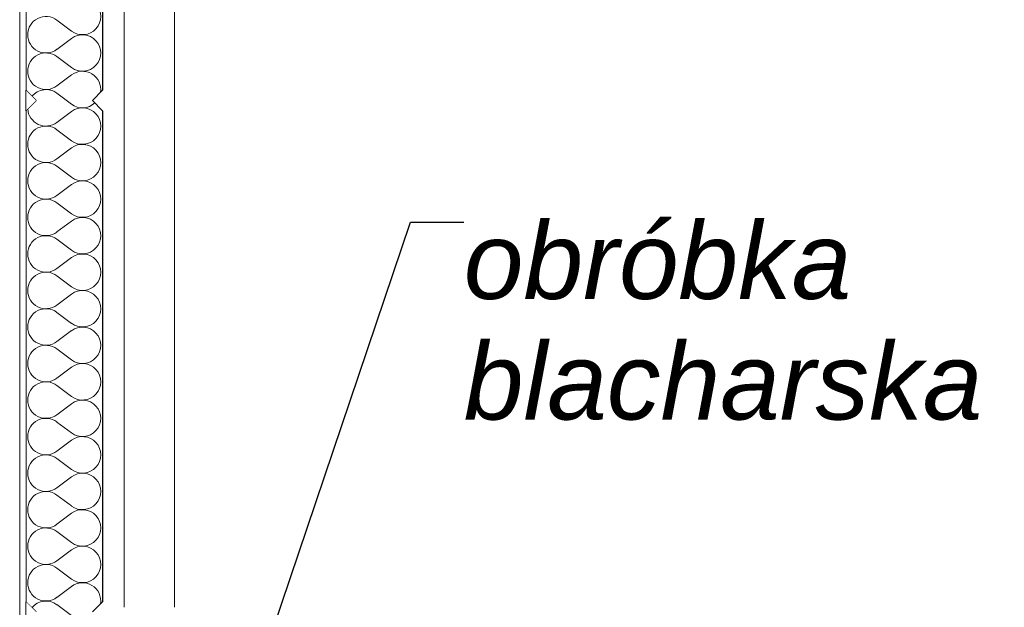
# Model space of a CAD drawing. Header units: millimetres. Extents: x -12989 to 381717, y -50461 to 30884.
# Tile 50 of 63: x 378373 to 380297, y -44651 to -43503. Entities that reach past the tile are written whole.
import ezdxf

# ---------------------------------------------------------------- set-up
doc = ezdxf.new("R2010")
doc.units = ezdxf.units.MM
doc.header["$MEASUREMENT"] = 0
doc.linetypes.add('Wipeout_Contour', pattern=[1000, 0, -1000])
for name, color, linetype in [('AS_Blachy.Import IFC', 7, 'Continuous'), ('Nowe_04-ŚCIANY DZIAŁOWE', 7, 'Continuous'), ('Nowe_A__SCIANY', 7, 'Continuous'), ('Nowe_A_WN_WYPOSAZENIE', 7, 'Continuous')]:
    doc.layers.add(name, color=color, linetype=linetype)
for name, color, linetype, lineweight in [('AS_Blachy.Import IFC_Nr_pióra__4', 7, 'Continuous', 13), ('Nowe_A__SCIANY_Nr_pióra__27', 7, 'Continuous', 25), ('Nowe_A_OZN_ODNOSNIKI_Nr_pióra__6', 7, 'Continuous', 13), ('Nowe_A_OZN_ODNOSNIKI_Nr_pióra__85', 7, 'Continuous', 13), ('Nowe_A_WN_WYPOSAZENIE_Nr_pióra__2', 7, 'Continuous', 13)]:
    doc.layers.add(name, color=color, linetype=linetype, lineweight=lineweight)
doc.layers.add('Nowe_A__SCIANY_Nr_pióra__174', color=7, linetype='Continuous', lineweight=5, true_color=0x6a6a6a)
doc.styles.add('STYL_AUTOMATYCZNY_7', font='arial.ttf')
doc.dimstyles.new('STYL_AUTOMATYCZNY__3', dxfattribs={"dimtxt": 0.18, "dimasz": 91.2, "dimexe": 0.18, "dimexo": 0.0625, "dimgap": 0, "dimtad": 0, "dimtih": 1, "dimtoh": 1, "dimdec": 4, "dimzin": 0, "dimdsep": 46, "dimcen": 0.09, "dimadec": 0, "dimazin": 0, "dimtfac": 1, "dimtdec": 4, "dimtmove": 0, "dimatfit": 3, "dimldrblk": 'ARROWHEAD_5', "dimfxl": 0, "dimtolj": 1, "dimtzin": 0, "dimarcsym": 0})

# ---------------------------------------------------------------- blocks, each defined once
blk = doc.blocks.new('*X11', base_point=(363535.4, -45960.6))
at = {"layer": 'Nowe_A__SCIANY_Nr_pióra__174', "color": 251, "linetype": 'Continuous', "lineweight": 5, "true_color": 0x6a6a6a}
for p, q in [((378474.7, -43524.9), (378446.1, -43503.4)), ((378474.7, -43539.2), (378446.1, -43560.6)), ((378474.7, -43596.3), (378446.1, -43574.9)), ((378474.7, -43610.6), (378446.1, -43632)), ((378474.7, -43667.7), (378446.1, -43646.3)), ((378474.7, -43682), (378446.1, -43703.4)), ((378474.7, -43739.2), (378446.1, -43717.7)), ((378474.7, -43753.4), (378446.1, -43774.9)), ((378474.7, -43810.6), (378446.1, -43789.2)), ((378474.7, -43824.9), (378446.1, -43846.3)), ((378474.7, -43882), (378446.1, -43860.6)), ((378474.7, -43896.3), (378446.1, -43917.7)), ((378474.7, -43953.4), (378446.1, -43932)), ((378474.7, -43967.7), (378446.1, -43989.2)), ((378474.7, -44024.9), (378446.1, -44003.4)), ((378474.7, -44039.2), (378446.1, -44060.6)), ((378474.7, -44096.3), (378446.1, -44074.9)), ((378474.7, -44110.6), (378446.1, -44132)), ((378474.7, -44167.7), (378446.1, -44146.3)), ((378474.7, -44182), (378446.1, -44203.4)), ((378474.7, -44239.2), (378446.1, -44217.7)), ((378474.7, -44253.4), (378446.1, -44274.9)), ((378474.7, -44310.6), (378446.1, -44289.2)), ((378474.7, -44324.9), (378446.1, -44346.3)), ((378474.7, -44382), (378446.1, -44360.6)), ((378474.7, -44396.3), (378446.1, -44417.7)), ((378474.7, -44453.4), (378446.1, -44432)), ((378474.7, -44467.7), (378446.1, -44489.2)), ((378474.7, -44524.9), (378446.1, -44503.4)), ((378474.7, -44539.2), (378446.1, -44560.6)), ((378474.7, -44596.3), (378446.1, -44574.9)), ((378474.7, -44610.6), (378446.1, -44632)), ((378474.7, -44667.7), (378446.1, -44646.3))]:
    blk.add_line(p, q, dxfattribs=at)
for centre, start, end in [((378496.1, -43496.3), 233.1301, 126.8699), ((378424.7, -43532), 53.1301, 180), ((378424.7, -43532), 180, 306.8699), ((378496.1, -43567.7), 233.1301, 126.8699), ((378424.7, -43603.4), 53.1301, 180), ((378424.7, -43603.4), 180, 306.8699), ((378496.1, -43639.2), 351.2832, 126.8699), ((378424.7, -43674.9), 53.1301, 140.6813), ((378496.1, -43639.2), 233.1301, 312.5684), ((378496.1, -43710.6), 233.1301, 126.8699), ((378424.7, -43674.9), 183.3422, 306.8699), ((378424.7, -43746.3), 53.1301, 180), ((378424.7, -43746.3), 180, 306.8699), ((378496.1, -43782), 233.1301, 126.8699), ((378424.7, -43817.7), 53.1301, 180), ((378424.7, -43817.7), 180, 306.8699), ((378496.1, -43853.4), 233.1301, 126.8699), ((378424.7, -43889.2), 53.1301, 180), ((378424.7, -43889.2), 180, 306.8699), ((378496.1, -43924.9), 233.1301, 126.8699), ((378424.7, -43960.6), 53.1301, 180), ((378424.7, -43960.6), 180, 306.8699), ((378496.1, -43996.3), 233.1301, 126.8699), ((378424.7, -44032), 53.1301, 180), ((378424.7, -44032), 180, 306.8699), ((378496.1, -44067.7), 233.1301, 126.8699), ((378424.7, -44103.4), 53.1301, 180), ((378424.7, -44103.4), 180, 306.8699), ((378496.1, -44139.2), 233.1301, 126.8699), ((378424.7, -44174.9), 53.1301, 180), ((378424.7, -44174.9), 180, 306.8699), ((378496.1, -44210.6), 233.1301, 126.8699), ((378424.7, -44246.3), 53.1301, 180), ((378424.7, -44246.3), 180, 306.8699), ((378496.1, -44282), 233.1301, 126.8699), ((378424.7, -44317.7), 53.1301, 180), ((378424.7, -44317.7), 180, 306.8699), ((378496.1, -44353.4), 233.1301, 126.8699), ((378424.7, -44389.2), 53.1301, 180), ((378424.7, -44389.2), 180, 306.8699), ((378496.1, -44424.9), 233.1301, 126.8699), ((378424.7, -44460.6), 53.1301, 180), ((378424.7, -44460.6), 180, 306.8699), ((378496.1, -44496.3), 233.1301, 126.8699), ((378424.7, -44532), 53.1301, 180), ((378424.7, -44532), 180, 306.8699), ((378496.1, -44567.7), 233.1301, 126.8699), ((378424.7, -44603.4), 53.1301, 180), ((378424.7, -44603.4), 180, 306.8699), ((378496.1, -44639.2), 351.2832, 126.8699), ((378424.7, -44674.9), 53.1301, 140.6813)]:
    blk.add_arc(centre, 35.7, start, end, dxfattribs=at)
blk = doc.blocks.new('ElemPrzekroju_2_1', base_point=(363535.4, -45960.6))
at = {"color": 254, "linetype": 'Wipeout_Contour', "lineweight": 0, "ltscale": 13711763.05089713}
blk.add_wipeout([(378535.4, -40640.6), (378535.4, -40104.9), (378385.4, -40064.8), (378385.4, -40640.6), (378405.4, -40660.6), (378385.4, -40680.6), (378385.4, -41640.6), (378405.4, -41660.6), (378385.4, -41680.6), (378385.4, -42640.6), (378405.4, -42660.6), (378385.4, -42680.6), (378385.4, -43640.6), (378405.4, -43660.6), (378385.4, -43680.6), (378385.4, -44640.6), (378405.4, -44660.6), (378385.4, -44680.6), (378385.4, -45640.6), (378405.4, -45660.6), (378515.4, -45660.6), (378535.4, -45640.6), (378535.4, -44680.6), (378515.4, -44660.6), (378535.4, -44640.6), (378535.4, -43680.6), (378515.4, -43660.6), (378535.4, -43640.6), (378535.4, -42680.6), (378515.4, -42660.6), (378535.4, -42640.6), (378535.4, -41680.6), (378515.4, -41660.6), (378535.4, -41640.6), (378535.4, -40680.6), (378515.4, -40660.6)], dxfattribs=at).dxf.layer = 'Nowe_A__SCIANY'
at = {"layer": 'Nowe_A__SCIANY_Nr_pióra__27', "color": 7, "linetype": 'Continuous', "lineweight": 25}
for p, q in [((378385.4, -42680.6), (378385.4, -43640.6)), ((378535.4, -42680.6), (378535.4, -43640.6)), ((378385.4, -43640.6), (378405.4, -43660.6)), ((378535.4, -43640.6), (378515.4, -43660.6)), ((378405.4, -43660.6), (378385.4, -43680.6)), ((378515.4, -43660.6), (378535.4, -43680.6)), ((378385.4, -43680.6), (378385.4, -44640.6)), ((378535.4, -43680.6), (378535.4, -44640.6)), ((378385.4, -44640.6), (378405.4, -44660.6)), ((378535.4, -44640.6), (378515.4, -44660.6))]:
    blk.add_line(p, q, dxfattribs=at)
at = {"layer": 'Nowe_A__SCIANY', "lineweight": 0}
blk.add_blockref('*X11', (363535.4, -45960.6), dxfattribs=at)
blk = doc.blocks.new('ElemPrzekroju_15_1', base_point=(363535.4, -45960.6))
at = {"color": 254, "linetype": 'Wipeout_Contour', "lineweight": 0, "ltscale": 1524491.509152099}
blk.add_wipeout([(378583.6, -43231.5), (378577.7, -43231.5), (378577.7, -44651.5), (378583.6, -44651.5)], dxfattribs=at).dxf.layer = 'Nowe_A_WN_WYPOSAZENIE'
at = {"color": 254, "linetype": 'Wipeout_Contour', "lineweight": 0, "ltscale": 1524525.483055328}
blk.add_wipeout([(378583.6, -43231.5), (378583.6, -44651.5), (378594.8, -44651.5), (378594.8, -43231.5)], dxfattribs=at).dxf.layer = 'Nowe_A_WN_WYPOSAZENIE'
at = {"layer": 'Nowe_A_WN_WYPOSAZENIE_Nr_pióra__2', "color": 7, "linetype": 'Continuous', "lineweight": 13}
blk.add_line((378577.7, -44651.5), (378577.7, -43231.5), dxfattribs=at)
at = {"color": 254, "linetype": 'Wipeout_Contour', "lineweight": 0, "ltscale": 1524577.534241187}
blk.add_wipeout([(378594.8, -44651.5), (378609.8, -44651.5), (378609.8, -43231.5), (378594.8, -43231.5)], dxfattribs=at).dxf.layer = 'Nowe_A_WN_WYPOSAZENIE'
at = {"color": 254, "linetype": 'Wipeout_Contour', "lineweight": 0, "ltscale": 1524641.384596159}
blk.add_wipeout([(378626.9, -43231.5), (378609.8, -43231.5), (378609.8, -44651.5), (378626.9, -44651.5)], dxfattribs=at).dxf.layer = 'Nowe_A_WN_WYPOSAZENIE'
at = {"color": 254, "linetype": 'Wipeout_Contour', "lineweight": 0, "ltscale": 1524709.332285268}
blk.add_wipeout([(378626.9, -44651.5), (378644, -44651.5), (378644, -43231.5), (378626.9, -43231.5)], dxfattribs=at).dxf.layer = 'Nowe_A_WN_WYPOSAZENIE'
at = {"color": 254, "linetype": 'Wipeout_Contour', "lineweight": 0, "ltscale": 1524773.182319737}
blk.add_wipeout([(378644, -44651.5), (378659, -44651.5), (378659, -43231.5), (378644, -43231.5)], dxfattribs=at).dxf.layer = 'Nowe_A_WN_WYPOSAZENIE'
at = {"color": 254, "linetype": 'Wipeout_Contour', "lineweight": 0, "ltscale": 1524825.23329023}
blk.add_wipeout([(378659, -44651.5), (378670.2, -44651.5), (378670.2, -43231.5), (378659, -43231.5)], dxfattribs=at).dxf.layer = 'Nowe_A_WN_WYPOSAZENIE'
at = {"color": 254, "linetype": 'Wipeout_Contour', "lineweight": 0, "ltscale": 1524859.20732193}
blk.add_wipeout([(378670.2, -43231.5), (378670.2, -44651.5), (378676.1, -44651.5), (378676.1, -43231.5)], dxfattribs=at).dxf.layer = 'Nowe_A_WN_WYPOSAZENIE'
at = {"layer": 'Nowe_A_WN_WYPOSAZENIE_Nr_pióra__2', "color": 7, "linetype": 'Continuous', "lineweight": 13}
blk.add_line((378676.1, -44651.5), (378676.1, -43231.5), dxfattribs=at)
blk = doc.blocks.new('ElemPrzekroju_19_1', base_point=(363535.4, -45960.6))
at = {"color": 254, "linetype": 'Wipeout_Contour', "lineweight": 0, "ltscale": 1142708.360196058}
blk.add_wipeout([(378385.4, -43640.6), (378385.4, -43680.6), (378405.4, -43660.6)], dxfattribs=at).dxf.layer = 'Nowe_04-ŚCIANY DZIAŁOWE'
at = {"color": 254, "linetype": 'Wipeout_Contour', "lineweight": 0, "ltscale": 1143056.117235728}
blk.add_wipeout([(378385.4, -44680.6), (378405.4, -44660.6), (378385.4, -44640.6)], dxfattribs=at).dxf.layer = 'Nowe_04-ŚCIANY DZIAŁOWE'
blk = doc.blocks.new('ElemPrzekroju_66_1', base_point=(363535.4, -45960.6))
at = {"color": 254, "linetype": 'Wipeout_Contour', "lineweight": 0, "ltscale": 2664792.590717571}
blk.add_wipeout([(378373.4, -40313.4), (378373.4, -45660.6), (378385.4, -45660.6), (378385.4, -40104.1), (378373.4, -40104.1), (378373.4, -40312.4), (378373.7, -40312.4)], dxfattribs=at).dxf.layer = 'AS_Blachy.Import IFC'
at = {"layer": 'AS_Blachy.Import IFC_Nr_pióra__4', "color": 7, "linetype": 'Continuous', "lineweight": 13}
for p, q in [((378373.4, -40313.4), (378373.4, -45660.6)), ((378385.4, -43640.6), (378385.4, -43680.6)), ((378385.4, -44640.6), (378385.4, -44680.6))]:
    blk.add_line(p, q, dxfattribs=at)
blk = doc.blocks.new('ARROWHEAD_5')
at = {"linetype": 'Continuous', "lineweight": 0}
blk.add_hatch(color=0, dxfattribs=at).paths.add_polyline_path([(-1, 0.2679), (0, 0), (-1, -0.2679)])
at = {"color": 0, "linetype": 'Continuous', "lineweight": 0}
blk.add_line((0, 0), (-1, 0), dxfattribs=at)

msp = doc.modelspace()

# ---------------------------------------------------------------- block references
at = {"layer": 'Nowe_A__SCIANY', "lineweight": 0}
msp.add_blockref('ElemPrzekroju_2_1', (363535.4, -45960.6), dxfattribs=at)
at = {"layer": 'Nowe_A_WN_WYPOSAZENIE', "lineweight": 0}
msp.add_blockref('ElemPrzekroju_15_1', (363535.4, -45960.6), dxfattribs=at)

# ---------------------------------------------------------------- texts
at = {"layer": 'Nowe_A_OZN_ODNOSNIKI_Nr_pióra__6', "color": 7, "linetype": 'Continuous', "lineweight": 13, "insert": (379241.3, -43898.6), "char_height": 150, "width": 1595.875, "attachment_point": 1, "line_spacing_factor": 0.942897, "style": 'STYL_AUTOMATYCZNY_7'}
msp.add_mtext('\\A1;{\\pql;\\fArial|b0|i1|c238|p0;\\W1.000000;obróbka blacharska}', dxfattribs=at)

# ---------------------------------------------------------------- next in the draw order: block references
at = {"layer": 'Nowe_04-ŚCIANY DZIAŁOWE', "lineweight": 0}
msp.add_blockref('ElemPrzekroju_19_1', (363535.4, -45960.6), dxfattribs=at)

# ---------------------------------------------------------------- next in the draw order: leaders
at = {"layer": 'Nowe_A_OZN_ODNOSNIKI_Nr_pióra__85', "color": 7, "linetype": 'Continuous', "lineweight": 13, "annotation_type": 0, "has_hookline": 1, "hookline_direction": 0, "text_width": 999}
msp.add_leader([(378535.4, -45680.6), (379136.9, -43898.6), (379241.3, -43898.6)], dimstyle='STYL_AUTOMATYCZNY__3', dxfattribs=at)

# ---------------------------------------------------------------- next in the draw order: block references
at = {"layer": 'AS_Blachy.Import IFC', "lineweight": 0}
msp.add_blockref('ElemPrzekroju_66_1', (363535.4, -45960.6), dxfattribs=at)

# ---------------------------------------------------------------- next in the draw order: wipeouts: each hides what was drawn before it
at = {"color": 7, "linetype": 'Wipeout_Contour', "lineweight": 13, "ltscale": 1911446.552514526}
msp.add_wipeout([(379244.9, -44924.4), (380297.5, -44924.4), (380297.5, -44381), (379244.9, -44381)], dxfattribs=at).dxf.layer = 'Nowe_A_OZN_ODNOSNIKI_Nr_pióra__6'

doc.saveas('drawing.dxf')
